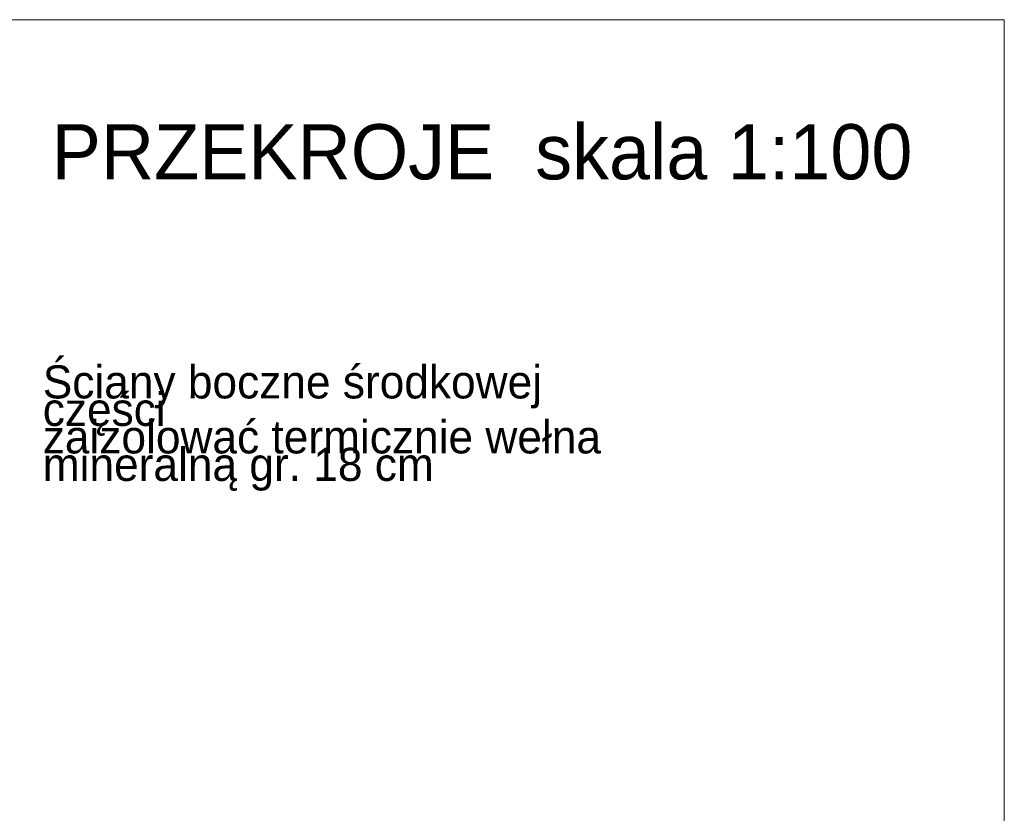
# Model space of a CAD drawing. Extents: x -149893 to 127691, y 5328 to 37028.
# Tile 81 of 88: x 77339 to 82695, y 30711 to 35028. Entities that reach past the tile are written whole.
import ezdxf

# ---------------------------------------------------------------- set-up
doc = ezdxf.new("R2010")
doc.units = 0
doc.header["$MEASUREMENT"] = 0
for name, color, linetype, lineweight in [('A-Opisy_Nr_Pióra__21', 7, 'Continuous', 13), ('Arch opisy_Nr_Pióra__21', 7, 'Continuous', 13), ('ARCH TABELA_Nr_Pióra__21', 7, 'Continuous', 13)]:
    doc.layers.add(name, color=color, linetype=linetype, lineweight=lineweight)
doc.styles.add('GENERATED_STYLE_12', font='txt')
doc.styles.add('GENERATED_STYLE_4', font='txt')

msp = doc.modelspace()

# ---------------------------------------------------------------- linework, layer by layer
at = {"layer": 'ARCH TABELA_Nr_Pióra__21', "linetype": 'Continuous'}
for p, q in [((40895, 35028.4), (82695, 35028.4)), ((82695, 35028.4), (82695, 5328.4))]:
    msp.add_line(p, q, dxfattribs=at)

# ---------------------------------------------------------------- texts
at = {"layer": 'A-Opisy_Nr_Pióra__21', "linetype": 'Continuous', "insert": (82195, 34459.8), "char_height": 300, "attachment_point": 3, "style": 'GENERATED_STYLE_12'}
msp.add_mtext('{PRZEKROJE  skala 1:100}', dxfattribs=at)
at = {"layer": 'Arch opisy_Nr_Pióra__21', "linetype": 'Continuous', "insert": (77464.3, 32806.5), "char_height": 180, "width": 3210.36, "attachment_point": 4, "line_spacing_factor": 0.49846, "style": 'GENERATED_STYLE_4'}
msp.add_mtext('{Ściany boczne środkowej części\\Pzaizolować termicznie wełna \\Pmineralną gr. 18 cm}', dxfattribs=at)

doc.saveas('drawing.dxf')
